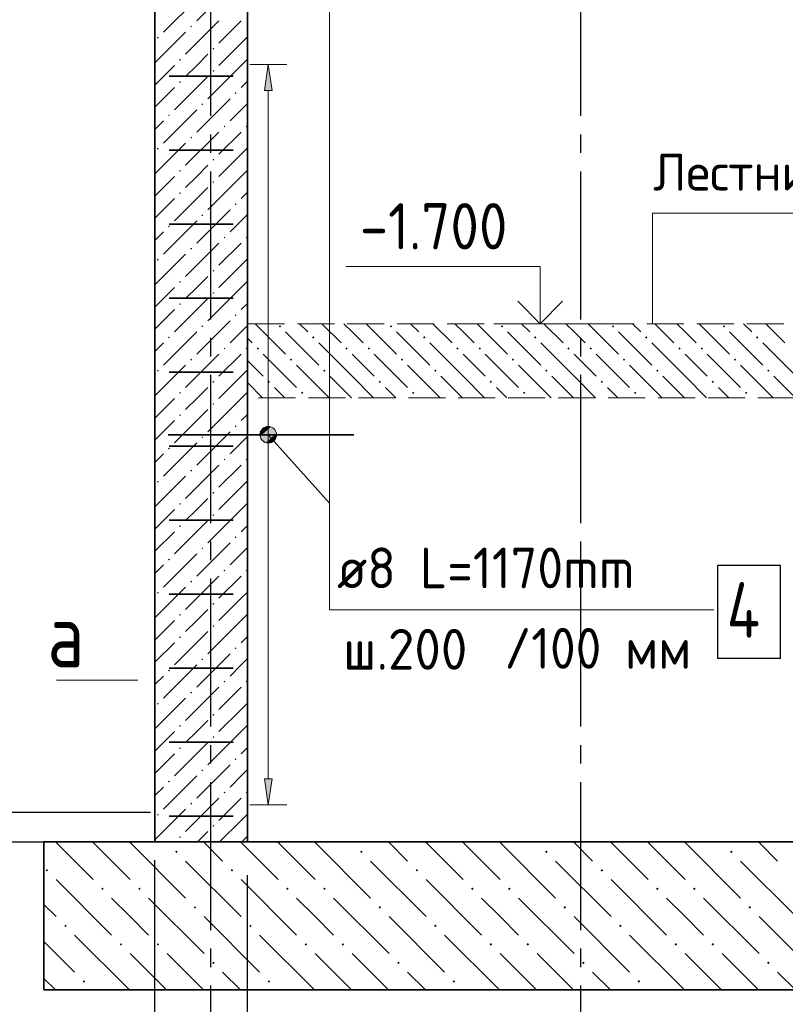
# Model space of a CAD drawing. Header units: millimetres. Extents: x 0 to 50400, y 0 to 35640.
# Tile 9 of 21: x 5731 to 10698, y 22883 to 29268. Entities that reach past the tile are written whole.
import ezdxf

# ---------------------------------------------------------------- set-up
doc = ezdxf.new("R2010")
doc.units = ezdxf.units.MM
doc.linetypes.add('______2', pattern=[324, 240, -84])
doc.linetypes.add('______5', pattern=[1320, 960, -120, 120, -120])
for name, color, linetype, lineweight in [('Standard', 7, 'Continuous', 25), ('Высотные отметки', 7, 'Continuous', 25), ('ЖБ Перекрытие верхний уровень', 7, 'Continuous', 35), ('ЖБ Плита Фундамента верхний уровень', 7, 'Continuous', 35), ('ЖБ Стена верхний уровень', 7, 'Continuous', 35), ('Позиционная метка линия выноска', 7, 'Continuous', 13), ('Позиционная метка номер позиции', 7, 'Continuous', 13), ('Сечения символ', 7, 'Continuous', 25)]:
    doc.layers.add(name, color=color, linetype=linetype, lineweight=lineweight)
doc.layers.add('Оси', color=7, linetype='______5', true_color=0x656565)
doc.layers.add('Стена обрамление П-обр.', color=7, linetype='Continuous', true_color=0xa0a0a0)
doc.styles.add('ISOCPEUR', font='txt')

msp = doc.modelspace()

# ---------------------------------------------------------------- hatches: boundary and pattern name
at = {"layer": 'ЖБ Перекрытие верхний уровень', "linetype": 'Continuous', "lineweight": 18, "transparency": 33554687}
for points in [[(7411.7, 27279.6), (7419.5, 27287.3), (7427.3, 27279.6), (7419.5, 27271.8)], [(8131.7, 27279.6), (8139.5, 27287.3), (8147.3, 27279.6), (8139.5, 27271.8)], [(8851.7, 27279.6), (8859.5, 27287.3), (8867.3, 27279.6), (8859.5, 27271.8)], [(9571.7, 27279.6), (9579.5, 27287.3), (9587.3, 27279.6), (9579.5, 27271.8)], [(10291.7, 27279.6), (10299.5, 27287.3), (10307.3, 27279.6), (10299.5, 27271.8)], [(7627.7, 27207.5), (7635.5, 27215.3), (7643.3, 27207.5), (7635.5, 27199.7)], [(8347.7, 27207.5), (8355.5, 27215.3), (8363.3, 27207.5), (8355.5, 27199.7)], [(9067.7, 27207.5), (9075.5, 27215.3), (9083.3, 27207.5), (9075.5, 27199.7)], [(9787.7, 27207.5), (9795.5, 27215.3), (9803.3, 27207.5), (9795.5, 27199.7)], [(10507.7, 27207.5), (10515.5, 27215.3), (10523.3, 27207.5), (10515.5, 27199.7)], [(7267.7, 27135.5), (7275.5, 27143.4), (7283.3, 27135.5), (7275.5, 27127.7)], [(7843.7, 27135.5), (7851.5, 27143.4), (7859.3, 27135.5), (7851.5, 27127.7)], [(7987.7, 27135.5), (7995.5, 27143.4), (8003.3, 27135.5), (7995.5, 27127.7)], [(8563.7, 27135.5), (8571.5, 27143.4), (8579.3, 27135.5), (8571.5, 27127.7)], [(8707.7, 27135.5), (8715.5, 27143.4), (8723.3, 27135.5), (8715.5, 27127.7)], [(9283.7, 27135.5), (9291.5, 27143.4), (9299.3, 27135.5), (9291.5, 27127.7)], [(9427.7, 27135.5), (9435.5, 27143.4), (9443.3, 27135.5), (9435.5, 27127.7)], [(10003.7, 27135.5), (10011.5, 27143.4), (10019.3, 27135.5), (10011.5, 27127.7)], [(10147.7, 27135.5), (10155.5, 27143.4), (10163.3, 27135.5), (10155.5, 27127.7)], [(7483.7, 27063.5), (7491.5, 27071.3), (7499.3, 27063.5), (7491.5, 27055.8)], [(8203.7, 27063.5), (8211.5, 27071.3), (8219.3, 27063.5), (8211.5, 27055.8)], [(8923.7, 27063.5), (8931.5, 27071.3), (8939.3, 27063.5), (8931.5, 27055.8)], [(9643.7, 27063.5), (9651.5, 27071.3), (9659.3, 27063.5), (9651.5, 27055.8)], [(10363.7, 27063.5), (10371.5, 27071.3), (10379.3, 27063.5), (10371.5, 27055.8)], [(7699.7, 26991.5), (7707.5, 26999.4), (7715.3, 26991.5), (7707.5, 26983.7)], [(8419.7, 26991.5), (8427.5, 26999.4), (8435.3, 26991.5), (8427.5, 26983.7)], [(9139.7, 26991.5), (9147.5, 26999.4), (9155.3, 26991.5), (9147.5, 26983.7)], [(9859.7, 26991.5), (9867.5, 26999.4), (9875.3, 26991.5), (9867.5, 26983.7)], [(10579.7, 26991.5), (10587.5, 26999.4), (10595.3, 26991.5), (10587.5, 26983.7)], [(7339.7, 26919.6), (7347.5, 26927.3), (7355.3, 26919.6), (7347.5, 26911.8)], [(8059.7, 26919.6), (8067.5, 26927.3), (8075.3, 26919.6), (8067.5, 26911.8)], [(8779.7, 26919.6), (8787.5, 26927.3), (8795.3, 26919.6), (8787.5, 26911.8)], [(9499.7, 26919.6), (9507.5, 26927.3), (9515.3, 26919.6), (9507.5, 26911.8)], [(10219.7, 26919.6), (10227.5, 26927.3), (10235.3, 26919.6), (10227.5, 26911.8)], [(7555.7, 26847.5), (7563.5, 26855.3), (7571.3, 26847.5), (7563.5, 26839.7)], [(8275.7, 26847.5), (8283.5, 26855.3), (8291.3, 26847.5), (8283.5, 26839.7)], [(8995.7, 26847.5), (9003.5, 26855.3), (9011.3, 26847.5), (9003.5, 26839.7)], [(9715.7, 26847.5), (9723.5, 26855.3), (9731.3, 26847.5), (9723.5, 26839.7)], [(10435.7, 26847.5), (10443.5, 26855.3), (10451.3, 26847.5), (10443.5, 26839.7)]]:
    msp.add_hatch(color=7, dxfattribs=at).paths.add_polyline_path(points, flags=16)
at = {"layer": 'ЖБ Плита Фундамента верхний уровень', "linetype": 'Continuous', "lineweight": 18, "transparency": 33554687}
for points in [[(6739.7, 23871.5), (6747.5, 23879.4), (6755.3, 23871.5), (6747.5, 23863.7)], [(7939.7, 23871.5), (7947.5, 23879.4), (7955.3, 23871.5), (7947.5, 23863.7)], [(9139.7, 23871.5), (9147.5, 23879.4), (9155.3, 23871.5), (9147.5, 23863.7)], [(10339.7, 23871.5), (10347.5, 23879.4), (10355.3, 23871.5), (10347.5, 23863.7)], [(5899.7, 23751.5), (5907.5, 23759.4), (5915.3, 23751.5), (5907.5, 23743.7)], [(7099.7, 23751.5), (7107.5, 23759.4), (7115.3, 23751.5), (7107.5, 23743.7)], [(8299.7, 23751.5), (8307.5, 23759.4), (8315.3, 23751.5), (8307.5, 23743.7)], [(9499.7, 23751.5), (9507.5, 23759.4), (9515.3, 23751.5), (9507.5, 23743.7)], [(6259.7, 23631.5), (6267.5, 23639.4), (6275.3, 23631.5), (6267.5, 23623.7)], [(6499.7, 23631.5), (6507.5, 23639.4), (6515.3, 23631.5), (6507.5, 23623.7)], [(7459.7, 23631.5), (7467.5, 23639.4), (7475.3, 23631.5), (7467.5, 23623.7)], [(7699.7, 23631.5), (7707.5, 23639.4), (7715.3, 23631.5), (7707.5, 23623.7)], [(8659.7, 23631.5), (8667.5, 23639.4), (8675.3, 23631.5), (8667.5, 23623.7)], [(8899.7, 23631.5), (8907.5, 23639.4), (8915.3, 23631.5), (8907.5, 23623.7)], [(9859.7, 23631.5), (9867.5, 23639.4), (9875.3, 23631.5), (9867.5, 23623.7)], [(10099.7, 23631.5), (10107.5, 23639.4), (10115.3, 23631.5), (10107.5, 23623.7)], [(6859.7, 23511.5), (6867.5, 23519.3), (6875.3, 23511.5), (6867.5, 23503.7)], [(8059.7, 23511.5), (8067.5, 23519.3), (8075.3, 23511.5), (8067.5, 23503.7)], [(9259.7, 23511.5), (9267.5, 23519.3), (9275.3, 23511.5), (9267.5, 23503.7)], [(10459.7, 23511.5), (10467.5, 23519.3), (10475.3, 23511.5), (10467.5, 23503.7)], [(6019.7, 23391.5), (6027.5, 23399.3), (6035.3, 23391.5), (6027.5, 23383.7)], [(7219.7, 23391.5), (7227.5, 23399.3), (7235.3, 23391.5), (7227.5, 23383.7)], [(8419.7, 23391.5), (8427.5, 23399.3), (8435.3, 23391.5), (8427.5, 23383.7)], [(9619.7, 23391.5), (9627.5, 23399.3), (9635.3, 23391.5), (9627.5, 23383.7)], [(6379.7, 23271.5), (6387.5, 23279.3), (6395.3, 23271.5), (6387.5, 23263.7)], [(6619.7, 23271.5), (6627.5, 23279.3), (6635.3, 23271.5), (6627.5, 23263.7)], [(7579.7, 23271.5), (7587.5, 23279.3), (7595.3, 23271.5), (7587.5, 23263.7)], [(7819.7, 23271.5), (7827.5, 23279.3), (7835.3, 23271.5), (7827.5, 23263.7)], [(8779.7, 23271.5), (8787.5, 23279.3), (8795.3, 23271.5), (8787.5, 23263.7)], [(9019.7, 23271.5), (9027.5, 23279.3), (9035.3, 23271.5), (9027.5, 23263.7)], [(9979.7, 23271.5), (9987.5, 23279.3), (9995.3, 23271.5), (9987.5, 23263.7)], [(10219.7, 23271.5), (10227.5, 23279.3), (10235.3, 23271.5), (10227.5, 23263.7)], [(6979.7, 23151.5), (6987.5, 23159.3), (6995.3, 23151.5), (6987.5, 23143.7)], [(8179.7, 23151.5), (8187.5, 23159.3), (8195.3, 23151.5), (8187.5, 23143.7)], [(9379.7, 23151.5), (9387.5, 23159.3), (9395.3, 23151.5), (9387.5, 23143.7)], [(10579.7, 23151.5), (10587.5, 23159.3), (10595.3, 23151.5), (10587.5, 23143.7)], [(6139.7, 23031.5), (6147.5, 23039.3), (6155.3, 23031.5), (6147.5, 23023.7)], [(7339.7, 23031.5), (7347.5, 23039.3), (7355.3, 23031.5), (7347.5, 23023.7)], [(8539.7, 23031.5), (8547.5, 23039.3), (8555.3, 23031.5), (8547.5, 23023.7)], [(9739.7, 23031.5), (9747.5, 23039.3), (9755.3, 23031.5), (9747.5, 23023.7)]]:
    msp.add_hatch(color=7, dxfattribs=at).paths.add_polyline_path(points, flags=16)
at = {"layer": 'ЖБ Стена верхний уровень', "linetype": 'Continuous', "lineweight": 18, "transparency": 33554687}
for points in [[(6837.5, 29223.5), (6843.5, 29229.5), (6849.5, 29223.5), (6843.5, 29217.5)], [(6621.5, 29151.5), (6627.5, 29157.6), (6633.5, 29151.5), (6627.5, 29145.5)], [(6981.5, 29079.6), (6987.5, 29085.6), (6993.5, 29079.6), (6987.5, 29073.6)], [(6765.5, 29007.5), (6771.5, 29013.6), (6777.5, 29007.5), (6771.5, 29001.5)], [(6981.5, 28935.5), (6987.5, 28941.6), (6993.5, 28935.5), (6987.5, 28929.6)], [(6765.5, 28863.5), (6771.5, 28869.5), (6777.5, 28863.5), (6771.5, 28857.5)], [(7125.5, 28791.5), (7131.5, 28797.6), (7137.5, 28791.5), (7131.5, 28785.5)], [(6909.5, 28719.6), (6915.5, 28725.6), (6921.5, 28719.6), (6915.5, 28713.6)], [(6693.5, 28647.5), (6699.5, 28653.6), (6705.5, 28647.5), (6699.5, 28641.5)], [(7053.5, 28575.5), (7059.5, 28581.6), (7065.5, 28575.5), (7059.5, 28569.6)], [(7197.5, 28575.5), (7203.5, 28581.6), (7208.3, 28576.7), (7208.3, 28574.4), (7203.5, 28569.6)], [(6837.5, 28503.5), (6843.5, 28509.5), (6849.5, 28503.5), (6843.5, 28497.5)], [(6621.5, 28431.5), (6627.5, 28437.6), (6633.5, 28431.5), (6627.5, 28425.5)], [(6981.5, 28359.6), (6987.5, 28365.6), (6993.5, 28359.6), (6987.5, 28353.6)], [(6765.5, 28287.5), (6771.5, 28293.6), (6777.5, 28287.5), (6771.5, 28281.5)], [(6981.5, 28215.5), (6987.5, 28221.6), (6993.5, 28215.5), (6987.5, 28209.6)], [(6765.5, 28143.5), (6771.5, 28149.5), (6777.5, 28143.5), (6771.5, 28137.5)], [(7125.5, 28071.5), (7131.5, 28077.6), (7137.5, 28071.5), (7131.5, 28065.5)], [(6909.5, 27999.6), (6915.5, 28005.6), (6921.5, 27999.6), (6915.5, 27993.6)], [(6693.5, 27927.5), (6699.5, 27933.6), (6705.5, 27927.5), (6699.5, 27921.5)], [(7053.5, 27855.5), (7059.5, 27861.6), (7065.5, 27855.5), (7059.5, 27849.6)], [(7197.5, 27855.5), (7203.5, 27861.6), (7208.3, 27856.7), (7208.3, 27854.4), (7203.5, 27849.6)], [(6837.5, 27783.5), (6843.5, 27789.5), (6849.5, 27783.5), (6843.5, 27777.5)], [(6621.5, 27711.5), (6627.5, 27717.6), (6633.5, 27711.5), (6627.5, 27705.5)], [(6981.5, 27639.6), (6987.5, 27645.6), (6993.5, 27639.6), (6987.5, 27633.6)], [(6765.5, 27567.5), (6771.5, 27573.6), (6777.5, 27567.5), (6771.5, 27561.5)], [(6981.5, 27495.5), (6987.5, 27501.6), (6993.5, 27495.5), (6987.5, 27489.6)], [(6765.5, 27423.5), (6771.5, 27429.5), (6777.5, 27423.5), (6771.5, 27417.5)], [(7125.5, 27351.5), (7131.5, 27357.6), (7137.5, 27351.5), (7131.5, 27345.5)], [(6909.5, 27279.6), (6915.5, 27285.6), (6921.5, 27279.6), (6915.5, 27273.6)], [(6693.5, 27207.5), (6699.5, 27213.6), (6705.5, 27207.5), (6699.5, 27201.5)], [(7053.5, 27135.5), (7059.5, 27141.6), (7065.5, 27135.5), (7059.5, 27129.6)], [(7197.5, 27135.5), (7203.5, 27141.6), (7208.3, 27136.7), (7208.3, 27134.4), (7203.5, 27129.6)], [(6837.5, 27063.5), (6843.5, 27069.5), (6849.5, 27063.5), (6843.5, 27057.5)], [(6621.5, 26991.5), (6627.5, 26997.6), (6633.5, 26991.5), (6627.5, 26985.5)], [(6981.5, 26919.6), (6987.5, 26925.6), (6993.5, 26919.6), (6987.5, 26913.6)], [(6765.5, 26847.5), (6771.5, 26853.6), (6777.5, 26847.5), (6771.5, 26841.5)], [(6981.5, 26775.5), (6987.5, 26781.6), (6993.5, 26775.5), (6987.5, 26769.6)], [(6765.5, 26703.5), (6771.5, 26709.5), (6777.5, 26703.5), (6771.5, 26697.5)], [(7125.5, 26631.5), (7131.5, 26637.6), (7137.5, 26631.5), (7131.5, 26625.5)], [(6909.5, 26559.6), (6915.5, 26565.6), (6921.5, 26559.6), (6915.5, 26553.6)], [(6693.5, 26487.5), (6699.5, 26493.6), (6705.5, 26487.5), (6699.5, 26481.5)], [(7053.5, 26415.5), (7059.5, 26421.6), (7065.5, 26415.5), (7059.5, 26409.6)], [(7197.5, 26415.5), (7203.5, 26421.6), (7208.3, 26416.7), (7208.3, 26414.4), (7203.5, 26409.6)], [(6837.5, 26343.5), (6843.5, 26349.5), (6849.5, 26343.5), (6843.5, 26337.5)], [(6621.5, 26271.5), (6627.5, 26277.6), (6633.5, 26271.5), (6627.5, 26265.5)], [(6981.5, 26199.6), (6987.5, 26205.6), (6993.5, 26199.6), (6987.5, 26193.6)], [(6765.5, 26127.5), (6771.5, 26133.6), (6777.5, 26127.5), (6771.5, 26121.5)], [(6981.5, 26055.5), (6987.5, 26061.6), (6993.5, 26055.5), (6987.5, 26049.6)], [(6765.5, 25983.5), (6771.5, 25989.5), (6777.5, 25983.5), (6771.5, 25977.5)], [(7125.5, 25911.5), (7131.5, 25917.6), (7137.5, 25911.5), (7131.5, 25905.5)], [(6909.5, 25839.6), (6915.5, 25845.6), (6921.5, 25839.6), (6915.5, 25833.6)], [(6693.5, 25767.5), (6699.5, 25773.6), (6705.5, 25767.5), (6699.5, 25761.5)], [(7053.5, 25695.5), (7059.5, 25701.6), (7065.5, 25695.5), (7059.5, 25689.6)], [(7197.5, 25695.5), (7203.5, 25701.6), (7208.3, 25696.7), (7208.3, 25694.4), (7203.5, 25689.6)], [(6837.5, 25623.5), (6843.5, 25629.5), (6849.5, 25623.5), (6843.5, 25617.5)], [(6621.5, 25551.5), (6627.5, 25557.6), (6633.5, 25551.5), (6627.5, 25545.5)], [(6981.5, 25479.6), (6987.5, 25485.6), (6993.5, 25479.6), (6987.5, 25473.6)], [(6765.5, 25407.5), (6771.5, 25413.6), (6777.5, 25407.5), (6771.5, 25401.5)], [(6981.5, 25335.5), (6987.5, 25341.6), (6993.5, 25335.5), (6987.5, 25329.6)], [(6765.5, 25263.5), (6771.5, 25269.5), (6777.5, 25263.5), (6771.5, 25257.5)], [(7125.5, 25191.5), (7131.5, 25197.6), (7137.5, 25191.5), (7131.5, 25185.5)], [(6909.5, 25119.6), (6915.5, 25125.6), (6921.5, 25119.6), (6915.5, 25113.6)], [(6693.5, 25047.5), (6699.5, 25053.5), (6705.5, 25047.5), (6699.5, 25041.5)], [(7053.5, 24975.5), (7059.5, 24981.6), (7065.5, 24975.5), (7059.5, 24969.6)], [(7197.5, 24975.5), (7203.5, 24981.6), (7208.3, 24976.7), (7208.3, 24974.4), (7203.5, 24969.6)], [(6837.5, 24903.5), (6843.5, 24909.5), (6849.5, 24903.5), (6843.5, 24897.5)], [(6621.5, 24831.5), (6627.5, 24837.6), (6633.5, 24831.5), (6627.5, 24825.5)], [(6981.5, 24759.6), (6987.5, 24765.6), (6993.5, 24759.6), (6987.5, 24753.6)], [(6765.5, 24687.5), (6771.5, 24693.5), (6777.5, 24687.5), (6771.5, 24681.5)], [(6981.5, 24615.5), (6987.5, 24621.6), (6993.5, 24615.5), (6987.5, 24609.6)], [(6765.5, 24543.5), (6771.5, 24549.5), (6777.5, 24543.5), (6771.5, 24537.5)], [(7125.5, 24471.5), (7131.5, 24477.6), (7137.5, 24471.5), (7131.5, 24465.5)], [(6909.5, 24399.6), (6915.5, 24405.6), (6921.5, 24399.6), (6915.5, 24393.6)], [(6693.5, 24327.5), (6699.5, 24333.5), (6705.5, 24327.5), (6699.5, 24321.5)], [(7053.5, 24255.5), (7059.5, 24261.6), (7065.5, 24255.5), (7059.5, 24249.6)], [(7197.5, 24255.5), (7203.5, 24261.6), (7208.3, 24256.7), (7208.3, 24254.4), (7203.5, 24249.6)], [(6837.5, 24183.5), (6843.5, 24189.5), (6849.5, 24183.5), (6843.5, 24177.5)], [(6621.5, 24111.5), (6627.5, 24117.6), (6633.5, 24111.5), (6627.5, 24105.5)], [(6981.5, 24039.6), (6987.5, 24045.6), (6993.5, 24039.6), (6987.5, 24033.6)], [(6765.5, 23967.5), (6771.5, 23973.5), (6777.5, 23967.5), (6771.5, 23961.5)]]:
    msp.add_hatch(color=7, dxfattribs=at).paths.add_polyline_path(points, flags=16)
at = {"layer": 'Позиционная метка линия выноска', "linetype": 'Continuous', "lineweight": 13, "transparency": 33554687}
for points in [[(7291.3, 26565.5), (7360.5, 26627.4), (7333.1, 26628.9)], [(7291.3, 26565.5), (7333.1, 26628.9), (7292.8, 26592.9)], [(7303.7, 26540.3), (7360.5, 26627.4), (7291.3, 26565.5)], [(7292.8, 26592.9), (7333.1, 26628.9), (7307.9, 26616.6)], [(7303.7, 26540.3), (7384.1, 26612.3), (7360.5, 26627.4)], [(7327.3, 26525.2), (7384.1, 26612.3), (7303.7, 26540.3)], [(7327.3, 26525.2), (7396.5, 26587.1), (7384.1, 26612.3)], [(7354.7, 26523.7), (7396.5, 26587.1), (7327.3, 26525.2)], [(7354.7, 26523.7), (7395, 26559.7), (7396.5, 26587.1)], [(7395, 26559.7), (7354.7, 26523.7), (7379.9, 26536.1)]]:
    msp.add_hatch(color=7, dxfattribs=at).paths.add_polyline_path(points)
at = {"layer": 'Стена обрамление П-обр.', "linetype": 'Continuous', "lineweight": 13, "transparency": 33554687}
msp.add_hatch(color=7, dxfattribs=at).paths.add_polyline_path([(7367.9, 28808.3), (7343.9, 28976.3), (7319.9, 28808.3)])
msp.add_hatch(color=7, dxfattribs=at).paths.add_polyline_path([(7367.9, 24344.3), (7343.9, 24176.3), (7319.9, 24344.3)], flags=16)

# ---------------------------------------------------------------- linework, layer by layer
at = {"layer": 'Standard', "color": 7, "linetype": 'Continuous', "lineweight": -3, "transparency": 33554687}
for p, q in [((5384.3, 24128.3), (6579.5, 24128.3)), ((5384.3, 23936.3), (6162.8, 23936.3))]:
    msp.add_line(p, q, dxfattribs=at)
for points in [[(6608.3, 22028.2), (6608.3, 22048.6), (6608.3, 22048.6), (6608.3, 23816.3)], [(7208.3, 22028.2), (7208.3, 22048.6), (7208.3, 22048.6), (7208.3, 23720.7)]]:
    msp.add_lwpolyline(points, dxfattribs=at)
at = {"layer": 'Высотные отметки', "color": 7, "linetype": 'Continuous', "lineweight": 35, "transparency": 33554687}
for q in [(8962.1, 27441.7), (8962.1, 27441.7), (9252.9, 27441.7), (9252.9, 27441.7)]:
    msp.add_line((9107.5, 27296.3), q, dxfattribs=at)
at = {"layer": 'Высотные отметки', "color": 7, "linetype": 'Continuous', "lineweight": 13, "transparency": 33554687}
msp.add_line((9707.5, 27296.3), (8807.5, 27296.3), dxfattribs=at)
msp.add_line((9707.5, 27296.3), (8807.5, 27296.3), dxfattribs=at)
msp.add_lwpolyline([(9107.5, 27296.3), (9107.5, 27668.4), (7847.5, 27668.4)], dxfattribs=at)
msp.add_lwpolyline([(9107.5, 27296.3), (9107.5, 27668.4), (7847.5, 27668.4)], dxfattribs=at)
at = {"layer": 'ЖБ Перекрытие верхний уровень', "color": 9, "linetype": 'Continuous', "lineweight": 18, "true_color": 0xc7c7c7, "transparency": 33554687}
for p, q in [((7258.7, 27296.3), (7455.5, 27099.6)), ((7546.7, 27296.3), (7599.5, 27243.6)), ((7690.7, 27296.3), (7815.5, 27171.6)), ((7887.5, 27243.6), (7834.7, 27296.3)), ((7978.7, 27296.3), (8175.5, 27099.6)), ((8266.7, 27296.3), (8319.5, 27243.6)), ((8410.7, 27296.3), (8535.5, 27171.6)), ((8607.5, 27243.6), (8554.7, 27296.3)), ((8698.7, 27296.3), (8895.5, 27099.6)), ((8986.7, 27296.3), (9039.5, 27243.6)), ((9130.7, 27296.3), (9255.5, 27171.6)), ((9327.5, 27243.6), (9274.7, 27296.3)), ((9418.7, 27296.3), (9615.5, 27099.6)), ((9706.7, 27296.3), (9759.5, 27243.6)), ((9850.7, 27296.3), (9975.5, 27171.6)), ((10047.5, 27243.6), (9994.7, 27296.3)), ((10138.7, 27296.3), (10335.5, 27099.6)), ((10426.7, 27296.3), (10479.5, 27243.6)), ((10570.7, 27296.3), (10695.5, 27171.6)), ((7239.5, 27171.6), (7208.3, 27202.8)), ((7455.5, 27243.6), (7671.5, 27027.6)), ((7959.5, 27171.6), (7887.5, 27243.6)), ((8175.5, 27243.6), (8391.5, 27027.6)), ((8679.5, 27171.6), (8607.5, 27243.6)), ((8895.5, 27243.6), (9111.5, 27027.6)), ((9399.5, 27171.6), (9327.5, 27243.6)), ((9615.5, 27243.6), (9831.5, 27027.6)), ((10119.5, 27171.6), (10047.5, 27243.6)), ((10335.5, 27243.6), (10551.5, 27027.6)), ((7887.5, 26955.5), (7671.5, 27171.6)), ((8607.5, 26955.5), (8391.5, 27171.6)), ((9327.5, 26955.5), (9111.5, 27171.6)), ((10047.5, 26955.5), (9831.5, 27171.6)), ((10767.5, 26955.5), (10551.5, 27171.6)), ((7311.5, 27099.6), (7527.5, 26883.6)), ((7887.5, 27099.6), (8031.5, 26955.5)), ((8031.5, 27099.6), (8247.5, 26883.6)), ((8607.5, 27099.6), (8751.5, 26955.5)), ((8751.5, 27099.6), (8967.5, 26883.6)), ((9327.5, 27099.6), (9471.5, 26955.5)), ((9471.5, 27099.6), (9687.5, 26883.6)), ((10047.5, 27099.6), (10191.5, 26955.5)), ((10191.5, 27099.6), (10407.5, 26883.6)), ((7208.3, 27058.7), (7311.5, 26955.5)), ((7738.7, 26816.3), (7527.5, 27027.6)), ((8458.7, 26816.3), (8247.5, 27027.6)), ((9178.7, 26816.3), (8967.5, 27027.6)), ((9898.7, 26816.3), (9687.5, 27027.6)), ((10618.7, 26816.3), (10407.5, 27027.6)), ((7743.5, 26955.5), (7882.7, 26816.3)), ((7887.5, 26955.5), (8026.7, 26816.3)), ((8463.5, 26955.5), (8602.7, 26816.3)), ((8607.5, 26955.5), (8746.7, 26816.3)), ((9183.5, 26955.5), (9322.7, 26816.3)), ((9327.5, 26955.5), (9466.7, 26816.3)), ((9903.5, 26955.5), (10042.7, 26816.3)), ((10047.5, 26955.5), (10186.7, 26816.3)), ((10623.5, 26955.5), (10762.7, 26816.3)), ((7208.3, 26914.7), (7306.7, 26816.3)), ((7450.7, 26816.3), (7383.5, 26883.6)), ((8170.7, 26816.3), (8103.5, 26883.6)), ((8890.7, 26816.3), (8823.5, 26883.6)), ((9610.7, 26816.3), (9543.5, 26883.6)), ((10330.7, 26816.3), (10263.5, 26883.6))]:
    msp.add_line(p, q, dxfattribs=at)
at = {"layer": 'ЖБ Плита Фундамента верхний уровень', "color": 7, "linetype": 'Continuous', "lineweight": 35, "transparency": 33554687}
for p, q in [((5888.3, 23936.3), (5888.3, 22976.3)), ((6608.3, 23936.3), (5888.3, 23936.3)), ((7208.3, 23936.3), (6608.3, 23936.3)), ((14648.3, 23936.3), (7208.3, 23936.3)), ((5888.3, 22976.3), (16498.4, 22976.3))]:
    msp.add_line(p, q, dxfattribs=at)
at = {"layer": 'ЖБ Плита Фундамента верхний уровень', "color": 252, "linetype": 'Continuous', "lineweight": 18, "true_color": 0x8f8f8f, "transparency": 33554687}
for p, q in [((5967.5, 23931.6), (6207.5, 23691.6)), ((6207.5, 23931.6), (6202.7, 23936.3)), ((6207.5, 23931.6), (6447.5, 23691.6)), ((6442.7, 23936.3), (6447.5, 23931.6)), ((6447.5, 23931.6), (6807.5, 23571.6)), ((6682.7, 23936.3), (6687.5, 23931.6)), ((6927.5, 23931.6), (6922.7, 23936.3)), ((7047.5, 23811.6), (6927.5, 23931.6)), ((7167.5, 23931.6), (7407.5, 23691.6)), ((7407.5, 23931.6), (7402.7, 23936.3)), ((7407.5, 23931.6), (7647.5, 23691.6)), ((7642.7, 23936.3), (7647.5, 23931.6)), ((7647.5, 23931.6), (8007.5, 23571.6)), ((7882.7, 23936.3), (7887.5, 23931.6)), ((8127.5, 23931.6), (8122.7, 23936.3)), ((8247.5, 23811.6), (8127.5, 23931.6)), ((8367.5, 23931.6), (8607.5, 23691.6)), ((8607.5, 23931.6), (8602.7, 23936.3)), ((8607.5, 23931.6), (8847.5, 23691.6)), ((8842.7, 23936.3), (8847.5, 23931.6)), ((8847.5, 23931.6), (9207.5, 23571.6)), ((9082.7, 23936.3), (9087.5, 23931.6)), ((9327.5, 23931.6), (9322.7, 23936.3)), ((9447.5, 23811.6), (9327.5, 23931.6)), ((9567.5, 23931.6), (9807.5, 23691.6)), ((9807.5, 23931.6), (9802.7, 23936.3)), ((9807.5, 23931.6), (10047.5, 23691.6)), ((10042.7, 23936.3), (10047.5, 23931.6)), ((10047.5, 23931.6), (10407.5, 23571.6)), ((10282.7, 23936.3), (10287.5, 23931.6)), ((10527.5, 23931.6), (10522.7, 23936.3)), ((10647.5, 23811.6), (10527.5, 23931.6)), ((6807.5, 23811.6), (7167.5, 23451.6)), ((8007.5, 23811.6), (8367.5, 23451.6)), ((9207.5, 23811.6), (9567.5, 23451.6)), ((10407.5, 23811.6), (10767.5, 23451.6)), ((5967.5, 23691.6), (6327.5, 23331.6)), ((7167.5, 23691.6), (7527.5, 23331.6)), ((8367.5, 23691.6), (8727.5, 23331.6)), ((9567.5, 23691.6), (9927.5, 23331.6)), ((6447.5, 23451.6), (6327.5, 23571.6)), ((6567.5, 23571.6), (6927.5, 23211.6)), ((7647.5, 23451.6), (7527.5, 23571.6)), ((7767.5, 23571.6), (8127.5, 23211.6)), ((8847.5, 23451.6), (8727.5, 23571.6)), ((8967.5, 23571.6), (9327.5, 23211.6)), ((10047.5, 23451.6), (9927.5, 23571.6)), ((10167.5, 23571.6), (10527.5, 23211.6)), ((5888.3, 23530.7), (5967.5, 23451.6)), ((6567.5, 23331.6), (6447.5, 23451.6)), ((6927.5, 23451.6), (7287.5, 23091.6)), ((7767.5, 23331.6), (7647.5, 23451.6)), ((8127.5, 23451.6), (8487.5, 23091.6)), ((8967.5, 23331.6), (8847.5, 23451.6)), ((9327.5, 23451.6), (9687.5, 23091.6)), ((10167.5, 23331.6), (10047.5, 23451.6)), ((10527.5, 23451.6), (10887.5, 23091.6)), ((6442.7, 22976.3), (6087.5, 23331.6)), ((7642.7, 22976.3), (7287.5, 23331.6)), ((8842.7, 22976.3), (8487.5, 23331.6)), ((10042.7, 22976.3), (9687.5, 23331.6)), ((5888.3, 23290.7), (6087.5, 23091.6)), ((6447.5, 23211.6), (6682.7, 22976.3)), ((6687.5, 23211.6), (6922.7, 22976.3)), ((7647.5, 23211.6), (7882.7, 22976.3)), ((7887.5, 23211.6), (8122.7, 22976.3)), ((8847.5, 23211.6), (9082.7, 22976.3)), ((9087.5, 23211.6), (9322.7, 22976.3)), ((10047.5, 23211.6), (10282.7, 22976.3)), ((10287.5, 23211.6), (10522.7, 22976.3)), ((7162.7, 22976.3), (7047.5, 23091.6)), ((8362.7, 22976.3), (8247.5, 23091.6)), ((9562.7, 22976.3), (9447.5, 23091.6)), ((10762.7, 22976.3), (10647.5, 23091.6)), ((5962.7, 22976.3), (5888.3, 23050.7))]:
    msp.add_line(p, q, dxfattribs=at)
at = {"layer": 'ЖБ Стена верхний уровень', "color": 7, "linetype": 'Continuous', "lineweight": 35, "transparency": 33554687}
for p, q in [((6608.3, 30512.3), (6608.3, 23936.3)), ((7208.3, 23936.3), (7208.3, 30512.3)), ((6608.3, 23936.3), (7208.3, 23936.3))]:
    msp.add_line(p, q, dxfattribs=at)
at = {"layer": 'ЖБ Стена верхний уровень', "color": 251, "linetype": 'Continuous', "lineweight": 18, "true_color": 0x494949, "transparency": 33554687}
for p, q in [((7095.5, 29475.5), (6879.5, 29259.6)), ((6879.5, 29403.6), (6663.5, 29187.6)), ((7023.5, 29259.6), (6807.5, 29043.6)), ((7167.5, 29259.6), (7023.5, 29115.5)), ((6608.3, 28988.4), (6807.5, 29187.6)), ((7167.5, 29115.5), (7208.3, 29156.4)), ((7167.5, 29115.5), (7023.5, 28971.6)), ((6879.5, 28971.6), (6951.5, 29043.6)), ((7208.3, 29012.4), (7167.5, 28971.6)), ((6735.5, 28971.6), (6608.3, 28844.4)), ((6807.5, 28899.6), (6879.5, 28971.6)), ((7167.5, 28971.6), (6951.5, 28755.5)), ((6951.5, 28899.6), (6735.5, 28683.6)), ((7208.3, 28868.4), (7167.5, 28827.6)), ((6735.5, 28827.6), (6608.3, 28700.4)), ((7095.5, 28755.5), (6879.5, 28539.6)), ((6879.5, 28683.6), (6663.5, 28467.6)), ((7095.5, 28611.6), (7167.5, 28683.6)), ((7167.5, 28683.6), (7208.3, 28724.4)), ((6608.3, 28556.4), (6663.5, 28611.6)), ((7023.5, 28539.6), (6807.5, 28323.6)), ((7167.5, 28539.6), (7023.5, 28395.5)), ((6608.3, 28268.4), (6807.5, 28467.6)), ((7167.5, 28395.5), (7208.3, 28436.4)), ((7167.5, 28395.5), (7023.5, 28251.6)), ((6879.5, 28251.6), (6951.5, 28323.6)), ((7208.3, 28292.4), (7167.5, 28251.6)), ((6735.5, 28251.6), (6608.3, 28124.4)), ((6807.5, 28179.6), (6879.5, 28251.6)), ((7167.5, 28251.6), (6951.5, 28035.5)), ((6951.5, 28179.6), (6735.5, 27963.6)), ((6735.5, 28107.6), (6608.3, 27980.4)), ((7208.3, 28148.4), (7167.5, 28107.6)), ((7095.5, 28035.5), (6879.5, 27819.6)), ((7167.5, 27963.6), (7208.3, 28004.4)), ((6879.5, 27963.6), (6663.5, 27747.6)), ((7095.5, 27891.6), (7167.5, 27963.6)), ((6608.3, 27836.4), (6663.5, 27891.6)), ((7023.5, 27819.6), (6807.5, 27603.6)), ((7167.5, 27819.6), (7023.5, 27675.5)), ((6608.3, 27548.4), (6807.5, 27747.6)), ((7167.5, 27675.5), (7208.3, 27716.4)), ((7167.5, 27675.5), (7023.5, 27531.6)), ((6879.5, 27531.6), (6951.5, 27603.6)), ((6735.5, 27531.6), (6608.3, 27404.4)), ((6807.5, 27459.6), (6879.5, 27531.6)), ((7167.5, 27531.6), (6951.5, 27315.5)), ((7208.3, 27572.4), (7167.5, 27531.6)), ((6951.5, 27459.6), (6735.5, 27243.6)), ((7208.3, 27428.4), (7167.5, 27387.6)), ((6735.5, 27387.6), (6608.3, 27260.4)), ((7095.5, 27315.5), (6879.5, 27099.6)), ((7167.5, 27243.6), (7208.3, 27284.4)), ((6879.5, 27243.6), (6663.5, 27027.6)), ((7095.5, 27171.6), (7167.5, 27243.6)), ((6608.3, 27116.4), (6663.5, 27171.6)), ((7023.5, 27099.6), (6807.5, 26883.6)), ((7167.5, 27099.6), (7023.5, 26955.5)), ((6608.3, 26828.4), (6807.5, 27027.6)), ((7167.5, 26955.5), (7023.5, 26811.6)), ((7167.5, 26955.5), (7208.3, 26996.4)), ((6879.5, 26811.6), (6951.5, 26883.6)), ((7208.3, 26852.4), (7167.5, 26811.6)), ((6735.5, 26811.6), (6608.3, 26684.4)), ((6807.5, 26739.6), (6879.5, 26811.6)), ((7167.5, 26811.6), (6951.5, 26595.5)), ((6951.5, 26739.6), (6735.5, 26523.6)), ((7208.3, 26708.4), (7167.5, 26667.6)), ((6735.5, 26667.6), (6608.3, 26540.4)), ((7095.5, 26595.5), (6879.5, 26379.6)), ((7167.5, 26523.6), (7208.3, 26564.4)), ((6879.5, 26523.6), (6663.5, 26307.6)), ((7095.5, 26451.6), (7167.5, 26523.6)), ((6608.3, 26396.4), (6663.5, 26451.6)), ((7023.5, 26379.6), (6807.5, 26163.6)), ((7167.5, 26379.6), (7023.5, 26235.5)), ((6608.3, 26108.4), (6807.5, 26307.6)), ((7167.5, 26235.5), (7208.3, 26276.4)), ((7167.5, 26235.5), (7023.5, 26091.6)), ((6879.5, 26091.6), (6951.5, 26163.6)), ((7208.3, 26132.4), (7167.5, 26091.6)), ((6735.5, 26091.6), (6608.3, 25964.4)), ((6807.5, 26019.6), (6879.5, 26091.6)), ((7167.5, 26091.6), (6951.5, 25875.5)), ((6951.5, 26019.6), (6735.5, 25803.6)), ((7208.3, 25988.4), (7167.5, 25947.6)), ((6735.5, 25947.6), (6608.3, 25820.4)), ((7095.5, 25875.5), (6879.5, 25659.6)), ((6879.5, 25803.6), (6663.5, 25587.6)), ((7095.5, 25731.6), (7167.5, 25803.6)), ((7167.5, 25803.6), (7208.3, 25844.4)), ((6608.3, 25676.4), (6663.5, 25731.6)), ((7023.5, 25659.6), (6807.5, 25443.6)), ((7167.5, 25659.6), (7023.5, 25515.5)), ((6608.3, 25388.4), (6807.5, 25587.6)), ((7167.5, 25515.5), (7208.3, 25556.4)), ((7167.5, 25515.5), (7023.5, 25371.6)), ((6879.5, 25371.6), (6951.5, 25443.6)), ((6735.5, 25371.6), (6608.3, 25244.4)), ((6807.5, 25299.6), (6879.5, 25371.6)), ((7167.5, 25371.6), (6951.5, 25155.5)), ((7208.3, 25412.4), (7167.5, 25371.6)), ((6951.5, 25299.6), (6735.5, 25083.6)), ((6735.5, 25227.6), (6608.3, 25100.4)), ((7208.3, 25268.4), (7167.5, 25227.6)), ((7095.5, 25155.5), (6879.5, 24939.6)), ((7167.5, 25083.6), (7208.3, 25124.4)), ((6879.5, 25083.6), (6663.5, 24867.6)), ((7095.5, 25011.6), (7167.5, 25083.6)), ((6608.3, 24956.4), (6663.5, 25011.6)), ((7023.5, 24939.6), (6807.5, 24723.6)), ((7167.5, 24939.6), (7023.5, 24795.5)), ((6608.3, 24668.4), (6807.5, 24867.6)), ((7167.5, 24795.5), (7023.5, 24651.6)), ((7167.5, 24795.5), (7208.3, 24836.4)), ((6879.5, 24651.6), (6951.5, 24723.6)), ((6735.5, 24651.6), (6608.3, 24524.4)), ((6807.5, 24579.6), (6879.5, 24651.6)), ((7167.5, 24651.6), (6951.5, 24435.5)), ((7208.3, 24692.4), (7167.5, 24651.6)), ((6951.5, 24579.6), (6735.5, 24363.6)), ((7208.3, 24548.4), (7167.5, 24507.6)), ((6735.5, 24507.6), (6608.3, 24380.4)), ((7095.5, 24435.5), (6879.5, 24219.6)), ((7167.5, 24363.6), (7208.3, 24404.4)), ((6879.5, 24363.6), (6663.5, 24147.6)), ((7095.5, 24291.6), (7167.5, 24363.6)), ((6608.3, 24236.4), (6663.5, 24291.6)), ((7023.5, 24219.6), (6807.5, 24003.6)), ((7167.5, 24219.6), (7023.5, 24075.5)), ((6608.3, 23948.4), (6807.5, 24147.6)), ((7167.5, 24075.5), (7028.2, 23936.3)), ((7167.5, 24075.5), (7208.3, 24116.4)), ((6884.2, 23936.3), (6951.5, 24003.6)), ((7208.3, 23972.4), (7172.2, 23936.3))]:
    msp.add_line(p, q, dxfattribs=at)
at = {"layer": 'Оси', "color": 8, "linetype": '______5', "lineweight": -3, "transparency": 33554687}
for p, q in [((6968.3, 32243.9), (6968.3, 20815.5)), ((9368.3, 32243.9), (9368.3, 20815.5))]:
    msp.add_line(p, q, dxfattribs=at)
at = {"layer": 'Позиционная метка линия выноска', "color": 7, "linetype": 'Continuous', "lineweight": 13, "transparency": 33554687}
for p, q in [((7307.9, 26616.6), (7307.9, 26616.6)), ((7384.1, 26612.3), (7384.1, 26612.3)), ((7303.7, 26540.3), (7303.7, 26540.3)), ((7379.9, 26536.1), (7379.9, 26536.1)), ((5970.5, 24985.6), (6498.4, 24985.6))]:
    msp.add_line(p, q, dxfattribs=at)
for points in [[(10233.5, 25440), (7741.3, 25440), (7741.3, 29521.6), (7331.4, 29931.5)], [(7741.3, 25440), (7741.3, 26132.1), (7343.9, 26576.3)]]:
    msp.add_lwpolyline(points, dxfattribs=at)
msp.add_circle((7343.9, 26576.3), 54, dxfattribs=at)
at = {"layer": 'Позиционная метка номер позиции', "color": 7, "linetype": '______2', "lineweight": 13, "transparency": 33554687}
for p, q in [((7208.3, 27296.3), (14648.3, 27296.3)), ((14648.3, 26816.3), (7208.3, 26816.3))]:
    msp.add_line(p, q, dxfattribs=at)
at = {"layer": 'Позиционная метка номер позиции', "color": 7, "linetype": 'Continuous', "lineweight": 13, "transparency": 33554687}
msp.add_lwpolyline([(13004.9, 28013.3), (9836.5, 28013.3), (9836.5, 27296.3)], dxfattribs=at)
at = {"layer": 'Стена обрамление П-обр.', "color": 251, "linetype": 'Continuous', "lineweight": 13, "true_color": 0x494949, "transparency": 33554687}
for p, q in [((7343.9, 28976.3), (7223.9, 28976.3)), ((7343.9, 28976.3), (7319.9, 28808.3)), ((7367.9, 28808.3), (7343.9, 28976.3)), ((7343.9, 28976.3), (7463.9, 28976.3)), ((7343.9, 28976.3), (7343.9, 28976.3)), ((7319.9, 28808.3), (7367.9, 28808.3)), ((7343.9, 24344.3), (7343.9, 28808.3)), ((7343.9, 24176.3), (7319.9, 24344.3)), ((7319.9, 24344.3), (7367.9, 24344.3)), ((7367.9, 24344.3), (7343.9, 24176.3)), ((7343.9, 24176.3), (7223.9, 24176.3)), ((7343.9, 24176.3), (7463.9, 24176.3)), ((7343.9, 24176.3), (7343.9, 24176.3))]:
    msp.add_line(p, q, dxfattribs=at)
at = {"layer": 'Стена обрамление П-обр.', "color": 7, "linetype": 'Continuous', "lineweight": 35, "transparency": 33554687}
for p, q in [((7115.9, 28901.8), (6700.7, 28901.8)), ((7115.9, 28421.8), (6700.7, 28421.8)), ((7115.9, 27941.8), (6700.7, 27941.8)), ((7115.9, 27461.8), (6700.7, 27461.8)), ((7115.9, 26981.8), (6700.7, 26981.8)), ((6694.7, 26576.3), (7899.5, 26576.3)), ((7115.9, 26501.8), (6700.7, 26501.8)), ((7115.9, 26021.8), (6700.7, 26021.8)), ((7115.9, 25541.8), (6700.7, 25541.8)), ((7115.9, 25061.8), (6700.7, 25061.8)), ((7115.9, 24581.8), (6700.7, 24581.8)), ((7115.9, 24101.8), (6700.7, 24101.8))]:
    msp.add_line(p, q, dxfattribs=at)
at = {"layer": 'Стена обрамление П-обр.', "color": 7, "linetype": 'Continuous', "lineweight": 25, "transparency": 33554687}
msp.add_lwpolyline([(10257.5, 25128), (10665.5, 25128), (10665.5, 25728), (10257.5, 25728), (10257.5, 25128)], dxfattribs=at)

# ---------------------------------------------------------------- texts
at = {"layer": 'Высотные отметки', "color": 7, "linetype": 'Continuous', "lineweight": 25, "transparency": 33554687, "insert": (7937.5, 27778.4), "char_height": 300, "width": 1214.118, "attachment_point": 7, "style": 'ISOCPEUR'}
msp.add_mtext('\\W0.90;-1.700', dxfattribs=at)
at = {"layer": 'Позиционная метка номер позиции', "color": 7, "linetype": 'Continuous', "lineweight": 18, "transparency": 33554687, "insert": (9841.1, 28094.4), "char_height": 240, "width": 3308.746, "attachment_point": 7, "style": 'ISOCPEUR'}
msp.add_mtext('\\W0.98;Лестница см. альбом', dxfattribs=at)
at = {"layer": 'Позиционная метка номер позиции', "color": 7, "linetype": 'Continuous', "lineweight": 25, "transparency": 33554687, "insert": (8875, 25059.2), "char_height": 264, "width": 1388.404, "attachment_point": 7, "style": 'ISOCPEUR'}
msp.add_mtext('\\W0.92;/100 мм', dxfattribs=at)
at = {"layer": 'Сечения символ', "color": 7, "linetype": 'Continuous', "lineweight": 35, "transparency": 33554687, "insert": (5912.1, 25067.6), "char_height": 420, "width": 503.778, "attachment_point": 7, "style": 'ISOCPEUR'}
msp.add_mtext('\\W0.80;а', dxfattribs=at)
at = {"layer": 'Стена обрамление П-обр.', "color": 7, "linetype": 'Continuous', "lineweight": 13, "transparency": 33554687, "attachment_point": 7, "style": 'ISOCPEUR'}
for s, insert, char_height, width in [('\\W0.93;ø8 L=1170mm ', (7789.3, 25580.8), 264, 2339.963), ('\\W0.80;4', (10317.5, 25260), 360, 431.796), ('\\W0.95;ш.200 ', (7828.9, 25052.8), 264, 1154.563)]:
    msp.add_mtext(s, dxfattribs=dict(at, insert=insert, char_height=char_height, width=width))

doc.saveas('drawing.dxf')
